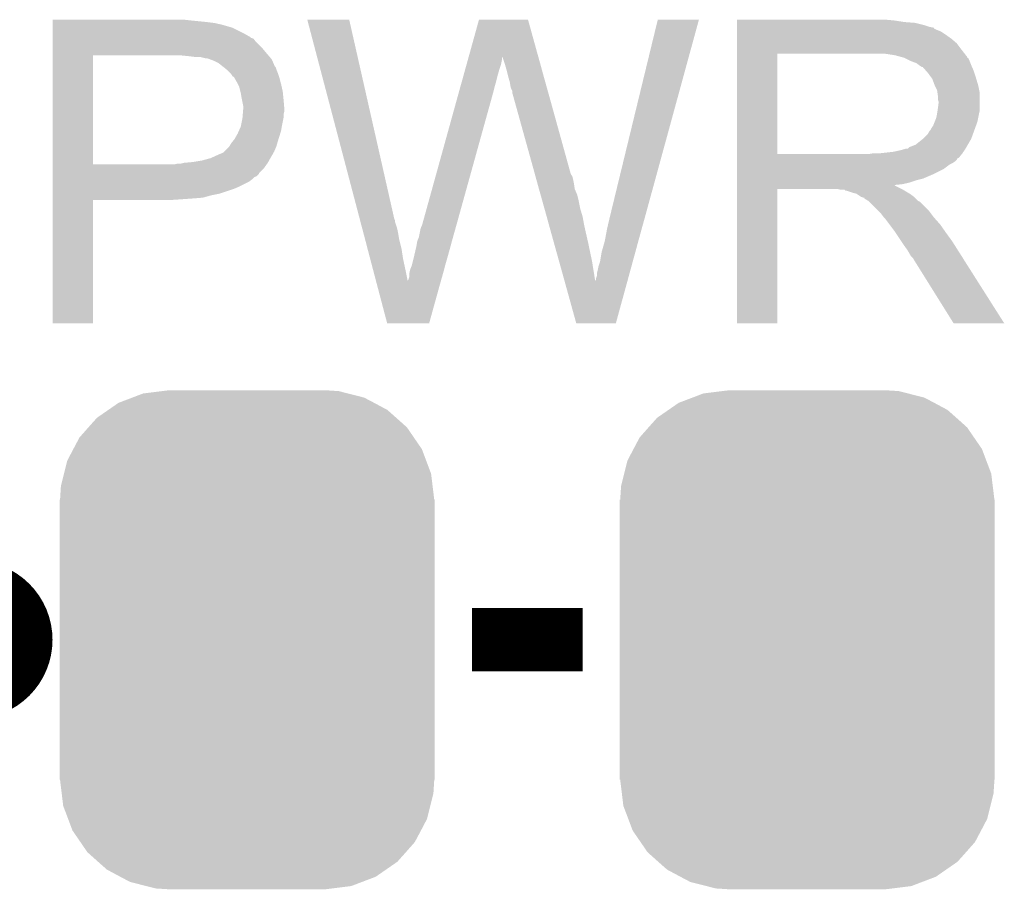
# Model space of a CAD drawing. Extents: x -0.05 to 0.95, y -0.15 to 1.54.
# Tile 15 of 44: x 0.59 to 0.72, y 0.03 to 0.14. Entities that reach past the tile are written whole.
import ezdxf

# ---------------------------------------------------------------- set-up
doc = ezdxf.new("R2010")
doc.units = 0
doc.layers.get('0').update_dxf_attribs({"linetype": 'CONTINUOUS'})
doc.layers.add('HOD_CAP_2_CLICK_V101_GTO', color=14, linetype='CONTINUOUS')
doc.layers.add('HOD_CAP_2_CLICK_V101_GTS', color=12, linetype='CONTINUOUS')

# ---------------------------------------------------------------- blocks, each defined once
blk = doc.blocks.new('CUSTOM_64')
for points in [[(-0.01451, 0.03062), (-0.01315, 0.03114), (0.01479, 0.03062), (0.01274, 0.03114)], [(-0.01315, 0.03114), (-0.01076, 0.03144), (0.01274, 0.03114), (0.01157, 0.03144)], [(-0.01076, 0.03144), (-0.00985, 0.03155), (0.01157, 0.03144), (0.00985, 0.03155)], [(-0.01755, 0.02906), (-0.01625, 0.02996), (0.01772, 0.02906), (0.01604, 0.02996)], [(-0.01625, 0.02996), (-0.01451, 0.03062), (0.01604, 0.02996), (0.01479, 0.03062)], [(-0.01898, 0.02807), (-0.01755, 0.02906), (0.01884, 0.02807), (0.01772, 0.02906)], [(-0.02007, 0.02685), (-0.01898, 0.02807), (0.0202, 0.02685), (0.01884, 0.02807)], [(-0.02119, 0.02558), (-0.02007, 0.02685), (0.02107, 0.02558), (0.0202, 0.02685)], [(-0.02197, 0.02411), (-0.02119, 0.02558), (0.02208, 0.02411), (0.02107, 0.02558)], [(-0.02274, 0.02264), (-0.02197, 0.02411), (0.02263, 0.02264), (0.02208, 0.02411)], [(-0.02315, 0.021), (-0.02274, 0.02264), (0.02325, 0.021), (0.02263, 0.02264)], [(-0.02354, 0.01942), (-0.02315, 0.021), (0.02344, 0.01942), (0.02325, 0.021)], [(-0.02365, 0.0177), (-0.02354, 0.01942), (0.02365, 0.0177), (0.02344, 0.01942)], [(-0.0237, -0.0177), (-0.0237, 0.0177), (0.0237, -0.0177), (0.0237, 0.0177)], [(-0.02344, -0.01942), (-0.02365, -0.0177), (0.02354, -0.01942), (0.02365, -0.0177)], [(-0.02325, -0.021), (-0.02344, -0.01942), (0.02315, -0.021), (0.02354, -0.01942)], [(-0.02263, -0.02264), (-0.02325, -0.021), (0.02274, -0.02264), (0.02315, -0.021)], [(-0.02208, -0.02411), (-0.02263, -0.02264), (0.02197, -0.02411), (0.02274, -0.02264)], [(-0.02107, -0.02558), (-0.02208, -0.02411), (0.02119, -0.02558), (0.02197, -0.02411)], [(-0.0202, -0.02685), (-0.02107, -0.02558), (0.02007, -0.02685), (0.02119, -0.02558)], [(-0.01884, -0.02807), (-0.0202, -0.02685), (0.01898, -0.02807), (0.02007, -0.02685)], [(-0.01772, -0.02906), (-0.01884, -0.02807), (0.01755, -0.02906), (0.01898, -0.02807)], [(-0.01604, -0.02996), (-0.01772, -0.02906), (0.01625, -0.02996), (0.01755, -0.02906)], [(-0.01479, -0.03062), (-0.01604, -0.02996), (0.01451, -0.03062), (0.01625, -0.02996)], [(-0.01274, -0.03114), (-0.01479, -0.03062), (0.01315, -0.03114), (0.01451, -0.03062)], [(-0.01157, -0.03144), (-0.01274, -0.03114), (0.01076, -0.03144), (0.01315, -0.03114)], [(-0.00985, -0.03155), (-0.01157, -0.03144), (0.00985, -0.03155), (0.01076, -0.03144)]]:
    blk.add_solid(points)

msp = doc.modelspace()

# ---------------------------------------------------------------- linework, layer by layer
at = {"layer": 'HOD_CAP_2_CLICK_V101_GTO', "const_width": 0.01}
msp.add_lwpolyline([(0.581, 0.065, 1), (0.591, 0.065, 1)], format="xyb", close=True, dxfattribs=at)
at = {"layer": 'HOD_CAP_2_CLICK_V101_GTO', "const_width": 0.008}
msp.add_lwpolyline([(0.649, 0.065), (0.663, 0.065)], dxfattribs=at)
at = {"layer": 'HOD_CAP_2_CLICK_V101_GTO'}
for points in [[(0.596, 0.1433), (0.596, 0.1434), (0.6135, 0.1433), (0.6126, 0.1434)], [(0.596, 0.1431), (0.596, 0.1433), (0.6155, 0.1431), (0.6135, 0.1433)], [(0.63483, 0.1182), (0.6282, 0.1434), (0.6392, 0.1182), (0.6335, 0.1434)], [(0.6282, 0.1434), (0.6282, 0.1434), (0.6335, 0.1434), (0.6282, 0.1434)], [(0.6486, 0.1387), (0.6499, 0.1434), (0.6574, 0.1387), (0.6561, 0.1434)], [(0.6499, 0.1434), (0.6499, 0.1434), (0.6561, 0.1434), (0.6499, 0.1434)], [(0.6665, 0.1187), (0.6725, 0.1434), (0.67095, 0.1187), (0.6777, 0.1434)], [(0.6725, 0.1434), (0.6725, 0.1434), (0.6777, 0.1434), (0.6725, 0.1434)], [(0.6825, 0.1433), (0.6825, 0.1434), (0.7024, 0.1433), (0.7013, 0.1434)], [(0.6825, 0.1431), (0.6825, 0.1433), (0.7037, 0.1431), (0.7024, 0.1433)], [(0.596, 0.143), (0.596, 0.1431), (0.6163, 0.143), (0.6155, 0.1431)], [(0.596, 0.1429), (0.596, 0.143), (0.6168, 0.1429), (0.6164, 0.143)], [(0.596, 0.1428), (0.596, 0.1429), (0.6173, 0.1428), (0.6168, 0.1429)], [(0.596, 0.1424), (0.596, 0.1428), (0.6187, 0.1424), (0.6173, 0.1428)], [(0.596, 0.1416), (0.596, 0.1424), (0.6203, 0.1416), (0.6187, 0.1424)], [(0.6825, 0.143), (0.6825, 0.1431), (0.705, 0.143), (0.7037, 0.1431)], [(0.6825, 0.1427), (0.6825, 0.143), (0.7062, 0.1427), (0.705, 0.143)], [(0.6825, 0.1425), (0.6825, 0.1427), (0.7068, 0.1425), (0.7062, 0.1427)], [(0.6825, 0.1424), (0.6825, 0.1425), (0.7073, 0.1424), (0.7068, 0.1425)], [(0.6825, 0.1423), (0.6825, 0.1424), (0.7074, 0.1423), (0.7074, 0.1424)], [(0.6825, 0.1424), (0.6825, 0.1424), (0.7074, 0.1424), (0.7073, 0.1424)], [(0.6825, 0.1421), (0.6825, 0.1423), (0.7078, 0.1421), (0.7074, 0.1423)], [(0.6825, 0.1419), (0.6825, 0.1421), (0.7083, 0.1419), (0.7078, 0.1421)], [(0.6825, 0.1415), (0.6825, 0.1419), (0.7089, 0.1415), (0.7083, 0.1419)], [(0.596, 0.1412), (0.596, 0.1416), (0.621, 0.1412), (0.6203, 0.1416)], [(0.596, 0.1411), (0.596, 0.1412), (0.6211, 0.1411), (0.621, 0.1412)], [(0.596, 0.141), (0.596, 0.1411), (0.6214, 0.141), (0.6211, 0.1411)], [(0.596, 0.1406), (0.596, 0.141), (0.6217, 0.1406), (0.6214, 0.141)], [(0.6825, 0.141), (0.6825, 0.1415), (0.7096, 0.141), (0.7089, 0.1415)], [(0.6825, 0.1404), (0.6825, 0.141), (0.7103, 0.1404), (0.7096, 0.141)], [(0.596, 0.1397), (0.596, 0.1406), (0.6226, 0.1397), (0.6217, 0.1406)], [(0.596, 0.1391), (0.596, 0.1397), (0.6231, 0.1391), (0.6226, 0.1397)], [(0.6825, 0.1396), (0.6825, 0.1404), (0.7109, 0.1396), (0.7103, 0.1404)], [(0.6825, 0.1391), (0.6825, 0.1396), (0.71129, 0.1391), (0.7109, 0.1396)], [(0.596, 0.1389), (0.596, 0.1391), (0.62327, 0.1389), (0.6231, 0.1391)], [(0.596, 0.1251), (0.596, 0.1389), (0.6011, 0.1251), (0.6011, 0.1389)], [(0.6131, 0.1388), (0.6121, 0.1389), (0.62336, 0.1388), (0.62327, 0.1389)], [(0.6139, 0.1387), (0.6131, 0.1388), (0.62344, 0.1387), (0.62336, 0.1388)], [(0.6154, 0.1385), (0.6146, 0.1387), (0.62361, 0.1385), (0.62344, 0.1387)], [(0.61587, 0.1384), (0.6156, 0.1385), (0.6237, 0.1384), (0.62361, 0.1385)], [(0.6164, 0.1382), (0.61587, 0.1384), (0.62379, 0.1382), (0.6237, 0.1384)], [(0.617, 0.1379), (0.6164, 0.1382), (0.62392, 0.1379), (0.62379, 0.1382)], [(0.64835, 0.1378), (0.64849, 0.1383), (0.6527, 0.1378), (0.6528, 0.1383)], [(0.64849, 0.1383), (0.64857, 0.1386), (0.6528, 0.1383), (0.6528, 0.1386)], [(0.64857, 0.1386), (0.6486, 0.1387), (0.6528, 0.1386), (0.6529, 0.1387)], [(0.6529, 0.1386), (0.6529, 0.1387), (0.65743, 0.1386), (0.6574, 0.1387)], [(0.6532, 0.1377), (0.6529, 0.1386), (0.65768, 0.1377), (0.65743, 0.1386)], [(0.6825, 0.1264), (0.6825, 0.1391), (0.6876, 0.1264), (0.6876, 0.1391)], [(0.6825, 0.1391), (0.6825, 0.1391), (0.6876, 0.1391), (0.6997, 0.1391)], [(0.7025, 0.1389), (0.7012, 0.1391), (0.71144, 0.1389), (0.71129, 0.1391)], [(0.70323, 0.1387), (0.7025, 0.1389), (0.7116, 0.1387), (0.71144, 0.1389)], [(0.7036, 0.1386), (0.70323, 0.1387), (0.7116, 0.1386), (0.7116, 0.1387)], [(0.7044, 0.1382), (0.7036, 0.1386), (0.7119, 0.1382), (0.7117, 0.1386)], [(0.7036, 0.1386), (0.7036, 0.1386), (0.7117, 0.1386), (0.7116, 0.1386)], [(0.7052, 0.1379), (0.7044, 0.1382), (0.71202, 0.1379), (0.7119, 0.1382)], [(0.6175, 0.1375), (0.617, 0.1379), (0.6241, 0.1375), (0.62392, 0.1379)], [(0.61763, 0.1374), (0.6175, 0.1375), (0.6242, 0.1374), (0.6241, 0.1375)], [(0.618, 0.1371), (0.61763, 0.1374), (0.6243, 0.1371), (0.6242, 0.1374)], [(0.6185, 0.1366), (0.618, 0.1371), (0.6245, 0.1366), (0.6243, 0.1371)], [(0.64799, 0.1365), (0.64818, 0.1372), (0.6523, 0.1365), (0.6525, 0.1372)], [(0.64818, 0.1372), (0.64835, 0.1378), (0.6525, 0.1372), (0.6527, 0.1378)], [(0.6534, 0.137), (0.6532, 0.1377), (0.65787, 0.137), (0.65768, 0.1377)], [(0.6536, 0.1362), (0.6534, 0.137), (0.65809, 0.1362), (0.65787, 0.137)], [(0.70547, 0.1377), (0.7052, 0.1379), (0.7121, 0.1377), (0.71202, 0.1379)], [(0.7056, 0.1376), (0.70547, 0.1377), (0.71214, 0.1376), (0.7121, 0.1377)], [(0.7059, 0.1374), (0.7056, 0.1376), (0.71223, 0.1374), (0.71214, 0.1376)], [(0.70635, 0.137), (0.706, 0.1374), (0.7124, 0.137), (0.71223, 0.1374)], [(0.7067, 0.1366), (0.70635, 0.137), (0.71253, 0.1366), (0.7124, 0.137)], [(0.6186, 0.1365), (0.6185, 0.1366), (0.62453, 0.1365), (0.6245, 0.1366)], [(0.6188, 0.1362), (0.6186, 0.1365), (0.62463, 0.1362), (0.62453, 0.1365)], [(0.61901, 0.136), (0.6189, 0.1362), (0.6247, 0.136), (0.62463, 0.1362)], [(0.6193, 0.1355), (0.61901, 0.136), (0.62482, 0.1355), (0.6247, 0.136)], [(0.64757, 0.135), (0.64777, 0.1357), (0.6519, 0.135), (0.6521, 0.1357)], [(0.64777, 0.1357), (0.64799, 0.1365), (0.6521, 0.1357), (0.6523, 0.1365)], [(0.6538, 0.1355), (0.6536, 0.1362), (0.65829, 0.1355), (0.65809, 0.1362)], [(0.70706, 0.1361), (0.7067, 0.1366), (0.7127, 0.1361), (0.71253, 0.1366)], [(0.7072, 0.1359), (0.70706, 0.1361), (0.71276, 0.1359), (0.7127, 0.1361)], [(0.7075, 0.1351), (0.7072, 0.1359), (0.713, 0.1351), (0.71276, 0.1359)], [(0.61945, 0.1352), (0.6193, 0.1355), (0.6249, 0.1352), (0.62482, 0.1355)], [(0.6196, 0.1349), (0.61945, 0.1352), (0.62497, 0.1349), (0.6249, 0.1352)], [(0.61975, 0.1343), (0.6196, 0.1349), (0.6251, 0.1343), (0.62497, 0.1349)], [(0.64735, 0.1342), (0.64757, 0.135), (0.6517, 0.1342), (0.6519, 0.135)], [(0.6539, 0.1349), (0.6538, 0.1355), (0.65845, 0.1349), (0.65829, 0.1355)], [(0.654, 0.1346), (0.6539, 0.1349), (0.65854, 0.1346), (0.65845, 0.1349)], [(0.6541, 0.1344), (0.654, 0.1346), (0.65859, 0.1344), (0.65854, 0.1346)], [(0.7078, 0.1345), (0.7075, 0.1351), (0.71312, 0.1345), (0.713, 0.1351)], [(0.70786, 0.1341), (0.7078, 0.1345), (0.7132, 0.1341), (0.71312, 0.1345)], [(0.6198, 0.1341), (0.61975, 0.1343), (0.62512, 0.1341), (0.6251, 0.1343)], [(0.6199, 0.1335), (0.6198, 0.1341), (0.62518, 0.1335), (0.62512, 0.1341)], [(0.61994, 0.1333), (0.6199, 0.1335), (0.6252, 0.1333), (0.62518, 0.1335)], [(0.6201, 0.1325), (0.61994, 0.1333), (0.62527, 0.1325), (0.6252, 0.1333)], [(0.6427, 0.1174), (0.64735, 0.1342), (0.64704, 0.1174), (0.6517, 0.1342)], [(0.6541, 0.1342), (0.6541, 0.1344), (0.65865, 0.1342), (0.65859, 0.1344)], [(0.65696, 0.1239), (0.6541, 0.1342), (0.6615, 0.1239), (0.65865, 0.1342)], [(0.7079, 0.1338), (0.70786, 0.1341), (0.7132, 0.1338), (0.7132, 0.1341)], [(0.7079, 0.1333), (0.7079, 0.1338), (0.7132, 0.1333), (0.7132, 0.1338)], [(0.708, 0.133), (0.7079, 0.1333), (0.7132, 0.133), (0.7132, 0.1333)], [(0.62008, 0.1318), (0.6201, 0.1321), (0.6253, 0.1318), (0.6253, 0.1321)], [(0.6201, 0.1322), (0.6201, 0.1325), (0.6253, 0.1322), (0.62527, 0.1325)], [(0.6201, 0.1321), (0.6201, 0.1322), (0.6253, 0.1321), (0.6253, 0.1322)], [(0.70786, 0.1319), (0.708, 0.1329), (0.7132, 0.1319), (0.7132, 0.1329)], [(0.708, 0.1329), (0.708, 0.133), (0.7132, 0.1329), (0.7132, 0.133)], [(0.61982, 0.13), (0.62, 0.1309), (0.625, 0.13), (0.62518, 0.1309)], [(0.62, 0.1309), (0.62001, 0.131), (0.62518, 0.1309), (0.6252, 0.131)], [(0.62001, 0.131), (0.62004, 0.1314), (0.6252, 0.131), (0.6252, 0.1314)], [(0.62004, 0.1314), (0.62008, 0.1318), (0.6252, 0.1314), (0.6253, 0.1318)], [(0.7075, 0.1305), (0.7077, 0.131), (0.7129, 0.1305), (0.713, 0.131)], [(0.7077, 0.131), (0.7078, 0.1315), (0.713, 0.131), (0.7131, 0.1315)], [(0.7078, 0.1315), (0.70786, 0.1319), (0.7131, 0.1315), (0.7132, 0.1319)], [(0.61958, 0.1294), (0.6198, 0.1299), (0.6249, 0.1294), (0.62498, 0.1299)], [(0.6198, 0.1299), (0.61982, 0.13), (0.62498, 0.1299), (0.625, 0.13)], [(0.7069, 0.1294), (0.707, 0.1295), (0.7125, 0.1294), (0.71254, 0.1295)], [(0.707, 0.1295), (0.7071, 0.1297), (0.71254, 0.1295), (0.71261, 0.1297)], [(0.7071, 0.1297), (0.7073, 0.13), (0.71261, 0.1297), (0.71272, 0.13)], [(0.7073, 0.13), (0.7075, 0.1305), (0.71272, 0.13), (0.7129, 0.1305)], [(0.61884, 0.1281), (0.619, 0.1283), (0.6245, 0.1281), (0.62456, 0.1283)], [(0.619, 0.1283), (0.6194, 0.129), (0.62456, 0.1283), (0.62478, 0.129)], [(0.6194, 0.129), (0.61958, 0.1294), (0.62478, 0.129), (0.6249, 0.1294)], [(0.7051, 0.1276), (0.70597, 0.1283), (0.71169, 0.1276), (0.7121, 0.1283)], [(0.70597, 0.1283), (0.7061, 0.1284), (0.7121, 0.1283), (0.71214, 0.1284)], [(0.7061, 0.1284), (0.7066, 0.1289), (0.71214, 0.1284), (0.71232, 0.1289)], [(0.7066, 0.1289), (0.7069, 0.1294), (0.71232, 0.1289), (0.7125, 0.1294)], [(0.6177, 0.1267), (0.6183, 0.1273), (0.624, 0.1267), (0.62426, 0.1273)], [(0.6183, 0.1273), (0.61836, 0.1274), (0.62426, 0.1273), (0.6243, 0.1274)], [(0.61836, 0.1274), (0.6186, 0.1278), (0.6243, 0.1274), (0.62441, 0.1278)], [(0.6186, 0.1278), (0.61884, 0.1281), (0.62441, 0.1278), (0.6245, 0.1281)], [(0.7032, 0.1269), (0.7039, 0.1271), (0.71127, 0.1269), (0.7114, 0.1271)], [(0.7041, 0.1271), (0.7043, 0.1273), (0.7114, 0.1271), (0.71152, 0.1273)], [(0.7043, 0.1273), (0.7046, 0.1274), (0.71152, 0.1273), (0.71157, 0.1274)], [(0.7046, 0.1274), (0.7051, 0.1276), (0.71157, 0.1274), (0.71169, 0.1276)], [(0.6149, 0.1256), (0.616, 0.1259), (0.62337, 0.1256), (0.62354, 0.1259)], [(0.616, 0.1259), (0.6171, 0.1264), (0.62354, 0.1259), (0.62383, 0.1264)], [(0.6171, 0.1264), (0.6176, 0.1266), (0.62383, 0.1264), (0.62394, 0.1266)], [(0.6176, 0.1266), (0.6177, 0.1267), (0.62394, 0.1266), (0.624, 0.1267)], [(0.6825, 0.126), (0.6825, 0.1264), (0.7106, 0.126), (0.71092, 0.1264)], [(0.6825, 0.1264), (0.6825, 0.1264), (0.6991, 0.1264), (0.6876, 0.1264)], [(0.6825, 0.1259), (0.6825, 0.126), (0.7105, 0.1259), (0.7106, 0.126)], [(0.6825, 0.1257), (0.6825, 0.1259), (0.7103, 0.1257), (0.7104, 0.1259)], [(0.6825, 0.1259), (0.6825, 0.1259), (0.7104, 0.1259), (0.7105, 0.1259)], [(0.6825, 0.1255), (0.6825, 0.1257), (0.7101, 0.1255), (0.7103, 0.1257)], [(0.6991, 0.1264), (0.6997, 0.1265), (0.71092, 0.1264), (0.711, 0.1265)], [(0.7005, 0.1265), (0.7023, 0.1267), (0.711, 0.1265), (0.71113, 0.1267)], [(0.7023, 0.1267), (0.7032, 0.1269), (0.71113, 0.1267), (0.71127, 0.1269)], [(0.596, 0.1246), (0.596, 0.1251), (0.6227, 0.1246), (0.62306, 0.1251)], [(0.596, 0.1251), (0.596, 0.1251), (0.6114, 0.1251), (0.6011, 0.1251)], [(0.596, 0.124), (0.596, 0.1246), (0.6221, 0.124), (0.6227, 0.1246)], [(0.6114, 0.1251), (0.6118, 0.1252), (0.62306, 0.1251), (0.62313, 0.1252)], [(0.6122, 0.1252), (0.6126, 0.1253), (0.62313, 0.1252), (0.6232, 0.1253)], [(0.6126, 0.1253), (0.6137, 0.1254), (0.6232, 0.1253), (0.62326, 0.1254)], [(0.6137, 0.1254), (0.6149, 0.1256), (0.62326, 0.1254), (0.62337, 0.1256)], [(0.6825, 0.1253), (0.6825, 0.1255), (0.7098, 0.1253), (0.7101, 0.1255)], [(0.6825, 0.1251), (0.6825, 0.1253), (0.7094, 0.1251), (0.7098, 0.1253)], [(0.6825, 0.1245), (0.6825, 0.1251), (0.7086, 0.1245), (0.7094, 0.1251)], [(0.6825, 0.1239), (0.6825, 0.1245), (0.7074, 0.1239), (0.7086, 0.1245)], [(0.596, 0.1239), (0.596, 0.124), (0.6221, 0.1239), (0.6221, 0.124)], [(0.596, 0.1236), (0.596, 0.1239), (0.6218, 0.1236), (0.6221, 0.1239)], [(0.596, 0.1235), (0.596, 0.1236), (0.6215, 0.1235), (0.6218, 0.1236)], [(0.596, 0.1232), (0.596, 0.1235), (0.6212, 0.1232), (0.6215, 0.1235)], [(0.65704, 0.1236), (0.65696, 0.1239), (0.6617, 0.1236), (0.6615, 0.1239)], [(0.65715, 0.1232), (0.65704, 0.1236), (0.6618, 0.1232), (0.6617, 0.1236)], [(0.6825, 0.1233), (0.6825, 0.1239), (0.706, 0.1233), (0.7074, 0.1239)], [(0.6825, 0.1231), (0.6825, 0.1233), (0.7052, 0.1231), (0.706, 0.1233)], [(0.596, 0.1229), (0.596, 0.1232), (0.6208, 0.1229), (0.6212, 0.1232)], [(0.596, 0.1223), (0.596, 0.1229), (0.6196, 0.1223), (0.6208, 0.1229)], [(0.596, 0.122), (0.596, 0.1223), (0.6189, 0.122), (0.6196, 0.1223)], [(0.596, 0.1214), (0.596, 0.122), (0.6171, 0.1214), (0.6189, 0.122)], [(0.65729, 0.1227), (0.65715, 0.1232), (0.6619, 0.1227), (0.6618, 0.1232)], [(0.65748, 0.122), (0.65729, 0.1227), (0.662, 0.122), (0.6619, 0.1227)], [(0.65768, 0.1213), (0.65748, 0.122), (0.6623, 0.1213), (0.662, 0.122)], [(0.6825, 0.1228), (0.6825, 0.1231), (0.7043, 0.1228), (0.7052, 0.1231)], [(0.6825, 0.1226), (0.6825, 0.1228), (0.7034, 0.1226), (0.7043, 0.1228)], [(0.6825, 0.1225), (0.6825, 0.1226), (0.7024, 0.1225), (0.7034, 0.1226)], [(0.6825, 0.1224), (0.6825, 0.1225), (0.7025, 0.1224), (0.7024, 0.1225)], [(0.6825, 0.122), (0.6825, 0.1224), (0.7033, 0.122), (0.7025, 0.1224)], [(0.6825, 0.105), (0.6825, 0.122), (0.6876, 0.105), (0.6876, 0.122)], [(0.6825, 0.122), (0.6825, 0.122), (0.6876, 0.122), (0.6952, 0.122)], [(0.6956, 0.1219), (0.6952, 0.122), (0.7035, 0.1219), (0.7033, 0.122)], [(0.596, 0.1212), (0.596, 0.1214), (0.6161, 0.1212), (0.6171, 0.1214)], [(0.596, 0.1209), (0.596, 0.1212), (0.615, 0.1209), (0.6161, 0.1212)], [(0.596, 0.1208), (0.596, 0.1209), (0.6138, 0.1208), (0.615, 0.1209)], [(0.596, 0.1207), (0.596, 0.1208), (0.6124, 0.1207), (0.6138, 0.1208)], [(0.6579, 0.1205), (0.65768, 0.1213), (0.6625, 0.1205), (0.6623, 0.1213)], [(0.6962, 0.1218), (0.6961, 0.1219), (0.70367, 0.1218), (0.7035, 0.1219)], [(0.6972, 0.1215), (0.6963, 0.1218), (0.70417, 0.1215), (0.70367, 0.1218)], [(0.6976, 0.1214), (0.6972, 0.1215), (0.70433, 0.1214), (0.70417, 0.1215)], [(0.69775, 0.1213), (0.6976, 0.1214), (0.7045, 0.1213), (0.70433, 0.1214)], [(0.6982, 0.121), (0.69775, 0.1213), (0.70488, 0.121), (0.7045, 0.1213)], [(0.6985, 0.1209), (0.6982, 0.121), (0.705, 0.1209), (0.70488, 0.121)], [(0.6986, 0.1208), (0.6986, 0.1209), (0.7051, 0.1208), (0.705, 0.1209)], [(0.6991, 0.1205), (0.6986, 0.1208), (0.7054, 0.1205), (0.7051, 0.1208)], [(0.596, 0.1206), (0.596, 0.1207), (0.6109, 0.1206), (0.6124, 0.1207)], [(0.596, 0.105), (0.596, 0.1206), (0.6011, 0.105), (0.6011, 0.1206)], [(0.596, 0.1206), (0.596, 0.1206), (0.6011, 0.1206), (0.6109, 0.1206)], [(0.65818, 0.1195), (0.6579, 0.1205), (0.6627, 0.1195), (0.6625, 0.1205)], [(0.65846, 0.1185), (0.65818, 0.1195), (0.663, 0.1185), (0.6627, 0.1195)], [(0.6992, 0.1204), (0.6991, 0.1205), (0.7056, 0.1204), (0.7054, 0.1205)], [(0.7004, 0.1192), (0.6992, 0.1204), (0.7068, 0.1192), (0.7056, 0.1204)], [(0.65876, 0.1174), (0.65846, 0.1185), (0.6632, 0.1174), (0.663, 0.1185)], [(0.6661, 0.117), (0.6665, 0.1187), (0.67048, 0.117), (0.67095, 0.1187)], [(0.7007, 0.1189), (0.7004, 0.1192), (0.70703, 0.1189), (0.7068, 0.1192)], [(0.701, 0.1185), (0.7007, 0.1189), (0.70732, 0.1185), (0.70703, 0.1189)], [(0.7011, 0.1184), (0.701, 0.1185), (0.7074, 0.1184), (0.70732, 0.1185)], [(0.7012, 0.1183), (0.7011, 0.1184), (0.70749, 0.1183), (0.7074, 0.1184)], [(0.7018, 0.1175), (0.7012, 0.1183), (0.7082, 0.1175), (0.70749, 0.1183)], [(0.63488, 0.118), (0.63483, 0.1182), (0.6393, 0.118), (0.6392, 0.1182)], [(0.63493, 0.1178), (0.63488, 0.118), (0.6393, 0.1178), (0.6393, 0.118)], [(0.63509, 0.1172), (0.63493, 0.1178), (0.6395, 0.1172), (0.6393, 0.1178)], [(0.6352, 0.1168), (0.63509, 0.1172), (0.6396, 0.1168), (0.6395, 0.1172)], [(0.6425, 0.1169), (0.6426, 0.1172), (0.6469, 0.1169), (0.64698, 0.1172)], [(0.6426, 0.1172), (0.6427, 0.1174), (0.64698, 0.1172), (0.64704, 0.1174)], [(0.65937, 0.1152), (0.65876, 0.1174), (0.6637, 0.1152), (0.6632, 0.1174)], [(0.6658, 0.1154), (0.6661, 0.117), (0.67004, 0.1154), (0.67048, 0.117)], [(0.7024, 0.1167), (0.7018, 0.1175), (0.70876, 0.1167), (0.7082, 0.1175)], [(0.63533, 0.1163), (0.6352, 0.1168), (0.6397, 0.1163), (0.6396, 0.1168)], [(0.63549, 0.1157), (0.63533, 0.1163), (0.6398, 0.1157), (0.6397, 0.1163)], [(0.6421, 0.1154), (0.6423, 0.1159), (0.64648, 0.1154), (0.64662, 0.1159)], [(0.6423, 0.1159), (0.6425, 0.1169), (0.64662, 0.1159), (0.6469, 0.1169)], [(0.70253, 0.1165), (0.7024, 0.1167), (0.7089, 0.1165), (0.70876, 0.1167)], [(0.70327, 0.1154), (0.70253, 0.1165), (0.7097, 0.1154), (0.7089, 0.1165)], [(0.6358, 0.1145), (0.63549, 0.1157), (0.6401, 0.1145), (0.6398, 0.1157)], [(0.63614, 0.1132), (0.6358, 0.1145), (0.6403, 0.1132), (0.6401, 0.1145)], [(0.6417, 0.1135), (0.642, 0.1148), (0.64596, 0.1135), (0.64632, 0.1148)], [(0.642, 0.1148), (0.6421, 0.1154), (0.64632, 0.1148), (0.64648, 0.1154)], [(0.66004, 0.1128), (0.65937, 0.1152), (0.6642, 0.1128), (0.6637, 0.1152)], [(0.6654, 0.114), (0.6658, 0.1154), (0.66966, 0.114), (0.67004, 0.1154)], [(0.7036, 0.1149), (0.70327, 0.1154), (0.71002, 0.1149), (0.7097, 0.1154)], [(0.7041, 0.1142), (0.7036, 0.1149), (0.71046, 0.1142), (0.71002, 0.1149)], [(0.6414, 0.1123), (0.6417, 0.1135), (0.64562, 0.1123), (0.64596, 0.1135)], [(0.6652, 0.1128), (0.6654, 0.114), (0.66933, 0.1128), (0.66966, 0.114)], [(0.7045, 0.1135), (0.7041, 0.1142), (0.71091, 0.1135), (0.71046, 0.1142)], [(0.7048, 0.1132), (0.7045, 0.1135), (0.7111, 0.1132), (0.71091, 0.1135)], [(0.63651, 0.1118), (0.63614, 0.1132), (0.6406, 0.1118), (0.6403, 0.1132)], [(0.6412, 0.1118), (0.6414, 0.1123), (0.64549, 0.1118), (0.64562, 0.1123)], [(0.66073, 0.11031), (0.66004, 0.1128), (0.6646, 0.11031), (0.6642, 0.1128)], [(0.6649, 0.1117), (0.665, 0.1122), (0.66903, 0.1117), (0.66917, 0.1122)], [(0.665, 0.1122), (0.6652, 0.1128), (0.66917, 0.1122), (0.66933, 0.1128)], [(0.7049, 0.113), (0.7048, 0.1132), (0.71122, 0.113), (0.7111, 0.1132)], [(0.7099, 0.105), (0.7049, 0.113), (0.7163, 0.105), (0.71122, 0.113)], [(0.6369, 0.11031), (0.63651, 0.1118), (0.6409, 0.11031), (0.6406, 0.1118)], [(0.641, 0.1106), (0.6411, 0.1109), (0.64515, 0.1106), (0.64524, 0.1109)], [(0.6411, 0.1113), (0.6412, 0.1118), (0.64535, 0.1113), (0.64549, 0.1118)], [(0.6411, 0.1109), (0.6411, 0.1113), (0.64524, 0.1109), (0.64535, 0.1113)], [(0.6647, 0.1107), (0.6648, 0.111), (0.66876, 0.1107), (0.66884, 0.111)], [(0.6648, 0.1113), (0.6649, 0.1117), (0.66892, 0.1113), (0.66903, 0.1117)], [(0.6648, 0.111), (0.6648, 0.1113), (0.66884, 0.111), (0.66892, 0.1113)], [(0.6383, 0.105), (0.6369, 0.11031), (0.6436, 0.105), (0.64507, 0.11031)], [(0.6409, 0.1104), (0.641, 0.1106), (0.6451, 0.1104), (0.64515, 0.1106)], [(0.6409, 0.11031), (0.6409, 0.1104), (0.64507, 0.11031), (0.6451, 0.1104)], [(0.6622, 0.105), (0.66073, 0.11031), (0.6672, 0.105), (0.66865, 0.11031)], [(0.6646, 0.1104), (0.6647, 0.1105), (0.66868, 0.1104), (0.6687, 0.1105)], [(0.6646, 0.11031), (0.6646, 0.1104), (0.66865, 0.11031), (0.66868, 0.1104)], [(0.6647, 0.1105), (0.6647, 0.1107), (0.6687, 0.1105), (0.66876, 0.1107)], [(0.7163, 0.105), (0.7163, 0.105), (0.7163, 0.105), (0.7099, 0.105)]]:
    msp.add_solid(points, dxfattribs=at)

# ---------------------------------------------------------------- block references
at = {"layer": 'HOD_CAP_2_CLICK_V101_GTS'}
for p in [(0.6206, 0.065), (0.6914, 0.065)]:
    msp.add_blockref('CUSTOM_64', p, dxfattribs=at)

doc.saveas('drawing.dxf')
